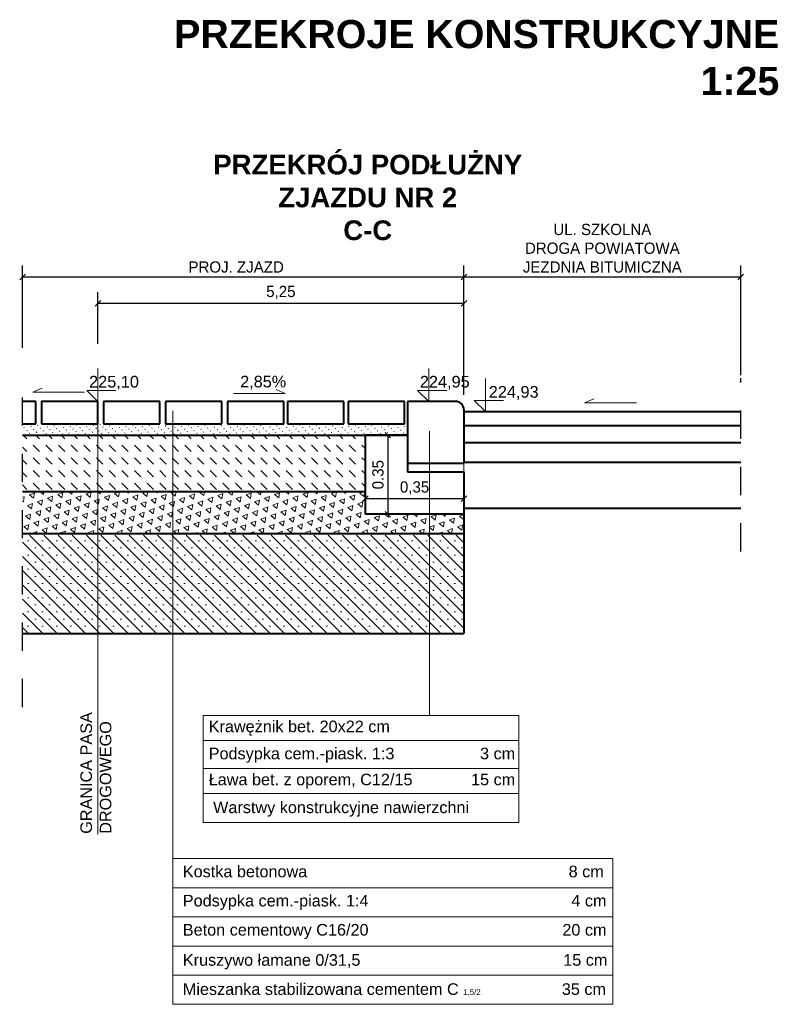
# Model space of a CAD drawing. Header units: millimetres. Extents: x 120.8 to 145.7, y 263.2 to 302.2.
# Tile 9 of 12: x 126.1 to 128.8, y 288.8 to 292.3. Entities that reach past the tile are written whole.
import ezdxf

# ---------------------------------------------------------------- set-up
doc = ezdxf.new("R2010")
doc.units = ezdxf.units.MM
doc.linetypes.add('DASHED2', pattern=[9.525, 6.35, -3.175])
doc.layers.get('0').update_dxf_attribs({"lineweight": 40})
for name, color, linetype, lineweight in [('beton', 5, 'Continuous', 40), ('kostka', 7, 'Continuous', 40), ('opis', 7, 'Continuous', 15), ('opisy', 7, 'Continuous', 15), ('wymiary', 5, 'Continuous', 15), ('wypełnienie', 3, 'Continuous', 13)]:
    doc.layers.add(name, color=color, linetype=linetype, lineweight=lineweight)
doc.layers.add('odcinaki', color=7, linetype='DASHED2')
doc.dimstyles.new('Copy of ISO-25', dxfattribs={"dimtxt": 0.04, "dimasz": 0.02, "dimexe": 0.04, "dimexo": 0.06, "dimgap": 0.015, "dimtad": 1, "dimtxsty": 'Standard', "dimblk": 'OBLIQUE', "dimcen": 2.5, "dimadec": 0, "dimazin": 0, "dimtfac": 1, "dimtmove": 0, "dimatfit": 3, "dimfxl": 1, "dimarcsym": 0})

# ---------------------------------------------------------------- blocks, each defined once
blk = doc.blocks.new('_Oblique')
at = {"layer": 'beton', "color": 0, "lineweight": -2}
blk.add_line((-0.5, -0.5), (0.5, 0.5), dxfattribs=at)
blk = doc.blocks.new('*D1047')
at = {"layer": 'Defpoints', "color": 0, "transparency": 16777216}
for p in [(127.6999, 291.3581), (126.1322, 291.0466), (127.6999, 290.8796)]:
    blk.add_point(p, dxfattribs=at)
at = {"layer": 'wymiary', "color": 0, "lineweight": -2, "transparency": 16777216}
for p, q in [((126.1322, 291.1066), (126.1322, 291.3981)), ((127.6999, 290.9396), (127.6999, 291.3981)), ((126.1322, 291.3581), (127.6999, 291.3581))]:
    blk.add_line(p, q, dxfattribs=at)
at = {"layer": 'wymiary', "color": 0, "lineweight": -2, "transparency": 16777216, "xscale": 0.02, "yscale": 0.02, "zscale": 0.02, "rotation": 180}
blk.add_blockref('_Oblique', (126.1322, 291.3581), dxfattribs=at)
at = {"layer": 'wymiary', "color": 0, "lineweight": -2, "transparency": 16777216, "xscale": 0.02, "yscale": 0.02, "zscale": 0.02}
blk.add_blockref('_Oblique', (127.6999, 291.3581), dxfattribs=at)
at = {"layer": 'wymiary', "color": 0, "transparency": 16777216, "insert": (126.8911, 291.3931), "char_height": 0.04, "attachment_point": 5}
blk.add_mtext('PROJ. ZJAZD', dxfattribs=at)
blk = doc.blocks.new('*D1048')
at = {"layer": 'Defpoints', "color": 0, "transparency": 16777216}
for p in [(128.6837, 291.3581), (128.6837, 290.9488), (127.6999, 290.8796)]:
    blk.add_point(p, dxfattribs=at)
at = {"layer": 'wymiary', "color": 0, "lineweight": -2, "transparency": 16777216}
for p, q in [((127.6999, 290.9396), (127.6999, 291.3981)), ((128.6837, 291.0088), (128.6837, 291.3981)), ((127.6999, 291.3581), (128.6837, 291.3581))]:
    blk.add_line(p, q, dxfattribs=at)
at = {"layer": 'wymiary', "color": 0, "lineweight": -2, "transparency": 16777216, "xscale": 0.02, "yscale": 0.02, "zscale": 0.02, "rotation": 180}
blk.add_blockref('_Oblique', (127.6999, 291.3581), dxfattribs=at)
at = {"layer": 'wymiary', "color": 0, "lineweight": -2, "transparency": 16777216, "xscale": 0.02, "yscale": 0.02, "zscale": 0.02}
blk.add_blockref('_Oblique', (128.6837, 291.3581), dxfattribs=at)
at = {"layer": 'wymiary', "color": 0, "transparency": 16777216, "insert": (128.1918, 291.4598), "char_height": 0.04, "attachment_point": 5}
blk.add_mtext('UL. SZKOLNA \\PDROGA POWIATOWA \\PJEZDNIA BITUMICZNA  ', dxfattribs=at)
blk = doc.blocks.new('*D1049')
at = {"layer": 'Defpoints', "color": 0, "transparency": 16777216}
for p in [(127.6999, 290.6494), (127.3499, 290.5758), (127.3499, 290.5698)]:
    blk.add_point(p, dxfattribs=at)
at = {"layer": 'wymiary', "color": 0, "lineweight": -2, "transparency": 16777216}
for p, q in [((127.6999, 290.5698), (127.3499, 290.5698)), ((127.6999, 290.5894), (127.6999, 290.5298)), ((127.3499, 290.5158), (127.3499, 290.5298))]:
    blk.add_line(p, q, dxfattribs=at)
at = {"layer": 'wymiary', "color": 0, "lineweight": -2, "transparency": 16777216, "xscale": 0.02, "yscale": 0.02, "zscale": 0.02, "rotation": 180}
blk.add_blockref('_Oblique', (127.3499, 290.5698), dxfattribs=at)
at = {"layer": 'wymiary', "color": 0, "lineweight": -2, "transparency": 16777216, "xscale": 0.02, "yscale": 0.02, "zscale": 0.02}
blk.add_blockref('_Oblique', (127.6999, 290.5698), dxfattribs=at)
at = {"layer": 'wymiary', "color": 0, "transparency": 16777216, "insert": (127.5249, 290.6081), "char_height": 0.04, "attachment_point": 5}
blk.add_mtext('0,35', dxfattribs=at)
blk = doc.blocks.new('*D1050')
at = {"layer": 'Defpoints', "color": 0, "transparency": 16777216}
for p in [(127.3499, 290.7958), (127.3499, 290.5148), (127.4299, 290.5148)]:
    blk.add_point(p, dxfattribs=at)
at = {"layer": 'wymiary', "color": 0, "lineweight": -2, "transparency": 16777216}
for p, q in [((127.4099, 290.7958), (127.4699, 290.7958)), ((127.4299, 290.7958), (127.4299, 290.5148)), ((127.4099, 290.5148), (127.4699, 290.5148))]:
    blk.add_line(p, q, dxfattribs=at)
at = {"layer": 'wymiary', "color": 0, "lineweight": -2, "transparency": 16777216, "xscale": 0.02, "yscale": 0.02, "zscale": 0.02}
for p, rotation in [((127.4299, 290.7958), 90), ((127.4299, 290.5148), 270)]:
    blk.add_blockref('_Oblique', p, dxfattribs=dict(at, rotation=rotation))
at = {"layer": 'wymiary', "color": 0, "transparency": 16777216, "insert": (127.3949, 290.6553), "char_height": 0.04, "attachment_point": 5, "rotation": 90}
blk.add_mtext('0.35', dxfattribs=at)
blk = doc.blocks.new('*D1051')
at = {"layer": 'Defpoints', "color": 0, "transparency": 16777216}
for p in [(127.6999, 291.2644), (126.3999, 291.0606), (127.6999, 290.8796)]:
    blk.add_point(p, dxfattribs=at)
at = {"layer": 'wymiary', "color": 0, "lineweight": -2, "transparency": 16777216}
for p, q in [((126.3999, 291.1206), (126.3999, 291.3044)), ((127.6999, 290.9396), (127.6999, 291.3044)), ((126.3999, 291.2644), (127.6999, 291.2644))]:
    blk.add_line(p, q, dxfattribs=at)
at = {"layer": 'wymiary', "color": 0, "lineweight": -2, "transparency": 16777216, "xscale": 0.02, "yscale": 0.02, "zscale": 0.02, "rotation": 180}
blk.add_blockref('_Oblique', (126.3999, 291.2644), dxfattribs=at)
at = {"layer": 'wymiary', "color": 0, "lineweight": -2, "transparency": 16777216, "xscale": 0.02, "yscale": 0.02, "zscale": 0.02}
blk.add_blockref('_Oblique', (127.6999, 291.2644), dxfattribs=at)
at = {"layer": 'wymiary', "color": 0, "transparency": 16777216, "insert": (127.0499, 291.3028), "char_height": 0.04, "attachment_point": 5}
blk.add_mtext('5,25', dxfattribs=at)

msp = doc.modelspace()

# ---------------------------------------------------------------- hatches: boundary and pattern name
at = {"layer": 'wypełnienie'}
h = msp.add_hatch(dxfattribs=at)
h.set_pattern_fill('ACAD_ISO07W100', color=256, scale=0.004, angle=315, style=0)
h.set_pattern_definition([(315, (2.153093, -7.788514), (0.0141421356, 0.0141421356), [0.002, -0.012])])
h.paths.add_polyline_path([(126.371, 290.8358), (126.1322, 290.8358), (126.1322, 290.7958), (126.371, 290.7958)])
h.paths.add_polyline_path([(127.4999, 290.8358), (126.371, 290.8358), (126.371, 290.7958), (127.4999, 290.7958)])
h = msp.add_hatch(dxfattribs=at)
h.set_pattern_fill('DASH', color=256, scale=0.01, angle=315, style=0)
h.set_pattern_definition([(315, (2.153093, -7.788514), (0.0449012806, -1e-17), [0.03175, -0.03175])])
h.paths.add_polyline_path([(126.1322, 290.7958), (126.1322, 290.5958), (126.371, 290.5958), (126.371, 290.7958)])
h.paths.add_polyline_path([(126.371, 290.7958), (126.371, 290.5958), (127.3499, 290.5958), (127.3499, 290.693), (127.3525, 290.7958), (127.3499, 290.7958)])
h = msp.add_hatch(dxfattribs=at)
h.set_pattern_fill('TRIANG', color=256, scale=0.004, angle=20, style=0)
h.set_pattern_definition([(80, (17.334784, -11.055946), (-0.0291862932, 0.024490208), [0.01905, -0.01905]), (140, (17.334784, -11.055946), (-0.0358022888, -0.0130309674), [0.01905, -0.01905]), (20, (17.32019, -11.0437), (0.0066159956, 0.0375211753), [0.01905, -0.01905])])
h.paths.add_polyline_path([(126.7716, 290.5958), (126.1322, 290.5958), (126.1322, 290.4458), (126.7716, 290.4458)])
h.paths.add_polyline_path([(127.5774, 290.5148), (127.3499, 290.5148), (127.3499, 290.5958), (126.7716, 290.5958), (126.7716, 290.4458), (127.5774, 290.4458)])
h.paths.add_polyline_path([(127.6999, 290.5148), (127.5774, 290.5148), (127.5774, 290.4458), (127.6999, 290.4458)])
h = msp.add_hatch(dxfattribs=at)
h.set_pattern_fill('SACNCR', color=256, scale=0.015, angle=90, style=0)
h.set_pattern_definition([(135, (-2.50652, -31.88391), (-0.0252569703, -0.0252569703), []), (135, (-2.50652, -31.858654), (-0.0252569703, -0.0252569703), [0, -0.03571875])])
h.paths.add_polyline_path([(126.3999, 290.4408), (126.1322, 290.4408), (126.1322, 290.0908), (126.3999, 290.0908)])
h.paths.add_polyline_path([(126.6666, 290.4408), (126.3999, 290.4408), (126.3999, 290.0908), (126.6666, 290.0908)])
h.paths.add_polyline_path([(127.5774, 290.4408), (126.6666, 290.4408), (126.6666, 290.0908), (127.5774, 290.0908)])
h.paths.add_polyline_path([(127.6999, 290.4408), (127.5774, 290.4408), (127.5774, 290.0908), (127.6999, 290.0908)])

# ---------------------------------------------------------------- linework, layer by layer
for p, q in [((127.6999, 290.8796), (128.6837, 290.8796)), ((127.6999, 290.8296), (128.6837, 290.8296)), ((126.1322, 290.7958), (127.4999, 290.7958)), ((127.6999, 290.7696), (128.6837, 290.7696)), ((127.6999, 290.6996), (128.6837, 290.6996)), ((126.1322, 290.5958), (127.3499, 290.5958)), ((127.6999, 290.5358), (128.6837, 290.5358)), ((127.6999, 290.5148), (127.6999, 290.0908)), ((126.1322, 290.4458), (127.6999, 290.4458)), ((126.1322, 290.0908), (127.6999, 290.0908))]:
    msp.add_line(p, q)
at = {"layer": 'beton'}
for p, q in [((127.6699, 290.9158), (127.4999, 290.9158)), ((127.4999, 290.9158), (127.4999, 290.6658)), ((127.6999, 290.8858), (127.6999, 290.6958)), ((127.4999, 290.7958), (127.3499, 290.7958)), ((127.3499, 290.7958), (127.3499, 290.5148)), ((127.4999, 290.6958), (127.6999, 290.6958)), ((127.4999, 290.6958), (127.4999, 290.6658)), ((127.4999, 290.6658), (127.6999, 290.6658)), ((127.6999, 290.6658), (127.6999, 290.5148)), ((127.6999, 290.5148), (127.3499, 290.5148))]:
    msp.add_line(p, q, dxfattribs=at)
msp.add_arc((127.6699, 290.8858), 0.03, 360, 90, dxfattribs=at)
at = {"layer": 'kostka'}
for p, q in [((126.1799, 290.9158), (126.1322, 290.9158)), ((126.1799, 290.8358), (126.1799, 290.9158)), ((126.3999, 290.9158), (126.1999, 290.9158)), ((126.1999, 290.9158), (126.1999, 290.8358)), ((126.3999, 290.8358), (126.3999, 290.9158)), ((126.6199, 290.9158), (126.4199, 290.9158)), ((126.4199, 290.9158), (126.4199, 290.8358)), ((126.6199, 290.8358), (126.6199, 290.9158)), ((126.8399, 290.9158), (126.6399, 290.9158)), ((126.6399, 290.9158), (126.6399, 290.8358)), ((126.8399, 290.8358), (126.8399, 290.9158)), ((127.0599, 290.9158), (126.8599, 290.9158)), ((126.8599, 290.9158), (126.8599, 290.8358)), ((127.0599, 290.8358), (127.0599, 290.9158)), ((127.2732, 290.9158), (127.0732, 290.9158)), ((127.0732, 290.9158), (127.0732, 290.8358)), ((127.2732, 290.8358), (127.2732, 290.9158)), ((127.4891, 290.9158), (127.2891, 290.9158)), ((127.2891, 290.9158), (127.2891, 290.8358)), ((127.4891, 290.8358), (127.4891, 290.9158)), ((126.1322, 290.8358), (126.1799, 290.8358)), ((126.1999, 290.8358), (126.3999, 290.8358)), ((126.4199, 290.8358), (126.6199, 290.8358)), ((126.6399, 290.8358), (126.8399, 290.8358)), ((126.8599, 290.8358), (127.0599, 290.8358)), ((127.0732, 290.8358), (127.2732, 290.8358)), ((127.2891, 290.8358), (127.4891, 290.8358))]:
    msp.add_line(p, q, dxfattribs=at)
at = {"layer": 'odcinaki', "linetype": 'DASHED2', "ltscale": 0.01}
for p, q in [((128.6837, 290.3829), (128.6837, 290.998)), ((126.1322, 289.8297), (126.1322, 290.955))]:
    msp.add_line(p, q, dxfattribs=at)
at = {"layer": 'opis'}
for p, q in [((126.169, 290.9491), (126.2015, 290.9625)), ((126.3999, 290.9635), (126.3999, 289.3767)), ((127.0653, 290.9441), (127.0327, 290.9575)), ((126.169, 290.9491), (126.3529, 290.9491)), ((126.8813, 290.9441), (127.0653, 290.9441)), ((128.1289, 290.9112), (128.1615, 290.9246)), ((128.3129, 290.9112), (128.1289, 290.9112)), ((126.7742, 289.4194), (127.8953, 289.4194)), ((128.2294, 289.2912), (126.6666, 289.2912)), ((126.6666, 288.7734), (126.6666, 289.2912)), ((128.2294, 288.7734), (128.2294, 289.2912)), ((128.2294, 289.1877), (126.6666, 289.1877)), ((128.2294, 289.0841), (126.6666, 289.0841)), ((128.2294, 288.9805), (126.6666, 288.9805)), ((128.2294, 288.877), (126.6666, 288.877)), ((128.2294, 288.7734), (126.6666, 288.7734))]:
    msp.add_line(p, q, dxfattribs=at)
at = {"layer": 'opisy'}
for p, q in [((126.3999, 290.9158), (126.3999, 291.0328)), ((127.5749, 290.9158), (127.5749, 291.0328)), ((127.7763, 290.8796), (127.7763, 290.9967)), ((126.3999, 290.9158), (126.3607, 290.955)), ((126.3607, 290.955), (126.4642, 290.955)), ((127.5749, 290.9158), (127.5357, 290.955)), ((127.5357, 290.955), (127.6392, 290.955)), ((127.7763, 290.8796), (127.737, 290.9189)), ((127.737, 290.9189), (127.8405, 290.9189)), ((126.6666, 290.8828), (126.6666, 289.2524)), ((127.5774, 290.8104), (127.5774, 289.7993)), ((126.7742, 289.7993), (127.8953, 289.7993)), ((126.7742, 289.4194), (126.7742, 289.7993)), ((127.8953, 289.7993), (127.8953, 289.4194)), ((126.7742, 289.7114), (127.8953, 289.7114)), ((126.7742, 289.6114), (127.8953, 289.6114)), ((126.7742, 289.5229), (127.8953, 289.5229))]:
    msp.add_line(p, q, dxfattribs=at)
at = {"layer": 'wypełnienie'}
msp.add_line((127.6999, 290.6958), (127.6999, 290.6658), dxfattribs=at)

# ---------------------------------------------------------------- texts
at = {"layer": 'opis'}
for s, insert, char_height, width, attachment_point in [('{\\fArial|b1|i0|c238|p34;PRZEKROJE KONSTRUKCYJNE\\P1:25}', (128.8205, 292.137), 0.1, 3.040553, 6), ('{\\fArial|b1|i0|c238|p34;PRZEKRÓJ PODŁUŻNY \\PZJAZDU NR 2 \\PC-C}', (127.3585, 291.4879), 0.07, 2.265321, 8), ('{\\fArial|b0|i0|c238|p34;2,85%}', (126.9054, 291.0068), 0.04125, 1.527828, 1), ('{\\fArial|b0|i0|c238|p34;Krawężnik bet. 20x22 cm}', (126.7935, 289.7815), 0.04125, 1.089, 1), ('{\\fArial|b0|i0|c238|p34;Podsypka cem.-piask. 1:3                   3 cm}', (126.7935, 289.6853), 0.04125, 1.089, 1), ('{\\fArial|b0|i0|c238|p34;Ława bet. z oporem, C12/15             15 cm}', (126.7935, 289.593), 0.04125, 1.089, 1), ('{\\fArial|b0|i0|c238|p34;Warstwy konstrukcyjne nawierzchni }', (126.8091, 289.494), 0.04125, 1.527828, 1), ('{\\fArial|b0|i0|c238|p34;Kostka betonowa                                                          8 cm }', (126.7016, 289.266), 0.04125, 1.527828, 1), ('{\\fArial|b0|i0|c238|p34;Podsypka cem.-piask. 1:4                                             4 cm}', (126.7016, 289.1624), 0.04125, 1.527828, 1), ('{\\fArial|b0|i0|c238|p34;Beton cementowy C16/20                                           20 cm}', (126.7016, 289.0588), 0.04125, 1.527828, 1), ('{\\fArial|b0|i0|c238|p34;Kruszywo łamane 0/31,5                                             15 cm}', (126.7016, 288.9516), 0.04125, 1.527828, 1), ('{\\fArial|b0|i0|c238|p34;Mieszanka stabilizowana cementem C \\H0.48485x;1,5/2\\H2.0625x;                  35 cm}', (126.7016, 288.8481), 0.04125, 1.527828, 1)]:
    msp.add_mtext(s, dxfattribs=dict(at, insert=insert, char_height=char_height, width=width, attachment_point=attachment_point))
at = {"layer": 'opis', "insert": (126.3377, 289.3793), "char_height": 0.04125, "width": 1.527828, "attachment_point": 1, "rotation": 90}
msp.add_mtext('{\\fArial|b0|i0|c238|p34;GRANICA PASA \\PDROGOWEGO }', dxfattribs=at)
at = {"layer": 'opisy', "char_height": 0.0415, "width": 0.095346, "attachment_point": 1}
for s, insert in [('{\\fArial|b0|i0|c238|p34;225,10}', (126.3685, 291.0065)), ('{\\fArial|b0|i0|c238|p34;224,95}', (127.5435, 291.0065)), ('{\\fArial|b0|i0|c238|p34;224,93}', (127.7883, 290.9704))]:
    msp.add_mtext(s, dxfattribs=dict(at, insert=insert))

# ---------------------------------------------------------------- dimensions: what is measured, and where the dimension line sits
at = {"layer": 'wymiary'}
for base, p1, p2, text, picture, middle in [((128.6837, 291.3581), (127.6999, 290.8796), (128.6837, 290.9488), 'UL. SZKOLNA \\PDROGA POWIATOWA \\PJEZDNIA BITUMICZNA  ', '*D1048', (128.1918, 291.3581)), ((127.6999, 291.3581), (126.1322, 291.0466), (127.6999, 290.8796), 'PROJ. ZJAZD', '*D1047', (126.8911, 291.3581))]:
    dim = msp.add_linear_dim(base=base, p1=p1, p2=p2, text=text, dimstyle='Copy of ISO-25', dxfattribs=at)
    dim.commit()
    dim.dimension.update_dxf_attribs({"geometry": picture, "text_midpoint": middle, "dimtype": 160})
dim = msp.add_linear_dim(base=(127.6999, 291.2644), p1=(126.3999, 291.0606), p2=(127.6999, 290.8796), text='5,25', dimstyle='Copy of ISO-25', dxfattribs=at)
dim.commit()
dim.dimension.update_dxf_attribs({"geometry": '*D1051', "text_midpoint": (127.0499, 291.3028)})
dim = msp.add_linear_dim(base=(127.4299, 290.5148), p1=(127.3499, 290.7958), p2=(127.3499, 290.5148), angle=90, text='0.35', dimstyle='Copy of ISO-25', dxfattribs=at)
dim.commit()
dim.dimension.update_dxf_attribs({"geometry": '*D1050', "text_midpoint": (127.3949, 290.6553)})
dim = msp.add_linear_dim(base=(127.3499, 290.5698), p1=(127.6999, 290.6494), p2=(127.3499, 290.5758), dimstyle='Copy of ISO-25', dxfattribs=at)
dim.commit()
dim.dimension.update_dxf_attribs({"geometry": '*D1049', "text_midpoint": (127.5249, 290.6081)})

doc.saveas('drawing.dxf')
